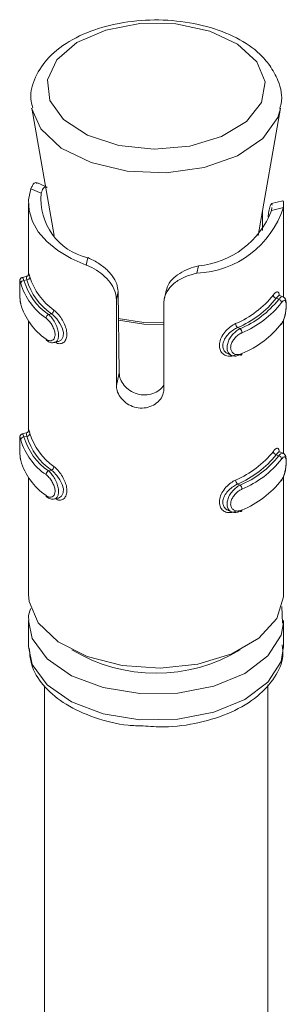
# Model space of a CAD drawing. Header units: millimetres. Extents: x -374 to 373, y -1423 to -22.
# Tile 10 of 39: x -74 to -66, y -777 to -746. Entities that reach past the tile are written whole.
import ezdxf

# ---------------------------------------------------------------- set-up
doc = ezdxf.new("R2010")
doc.units = ezdxf.units.MM

msp = doc.modelspace()

# ---------------------------------------------------------------- linework, layer by layer
at = {"color": 7, "linetype": 'Continuous', "lineweight": 0}
for p, q in [((-73.647, -749.299), (-73.932, -748.649)), ((-73.954, -751.18), (-73.635, -751.32)), ((-66.039, -751.765), (-66.41, -751.854)), ((-72.225, -753.566), (-72.174, -753.335)), ((-68.753, -753.822), (-68.702, -753.592)), ((-74.087, -754.029), (-74.173, -754.05)), ((-71.275, -754.646), (-71.22, -754.395)), ((-66.263, -754.607), (-66.189, -754.64)), ((-73.315, -755.094), (-73.401, -755.115)), ((-67.475, -755.526), (-67.401, -755.558)), ((-71.275, -757.335), (-71.189, -756.947)), ((-74.087, -758.928), (-74.173, -758.949)), ((-66.263, -759.506), (-66.189, -759.539)), ((-73.315, -759.993), (-73.401, -760.014)), ((-67.475, -760.425), (-67.401, -760.458))]:
    msp.add_line(p, q, dxfattribs=at)
at = {"color": 7, "linetype": 'Continuous', "lineweight": 15}
for p, q in [((-73.931, -748.654), (-73.23, -752.642)), ((-66.835, -752.642), (-66.134, -748.654)), ((-73.5, -751.104), (-73.749, -750.994)), ((-74.033, -751.634), (-74.033, -753.856)), ((-66.058, -751.557), (-66.416, -751.644)), ((-66.41, -751.854), (-66.401, -751.764)), ((-66.033, -754.576), (-66.033, -751.657)), ((-66.697, -751.858), (-66.697, -752.48)), ((-74.102, -753.927), (-74.223, -753.956)), ((-71.22, -754.395), (-71.189, -756.947)), ((-69.717, -754.366), (-69.771, -754.61)), ((-66.052, -754.562), (-66.159, -754.515)), ((-71.275, -757.335), (-71.275, -754.646)), ((-69.788, -754.756), (-69.788, -757.445)), ((-74.033, -755.321), (-74.033, -758.756)), ((-66.033, -759.475), (-66.033, -755.275)), ((-73.216, -755.993), (-73.095, -755.964)), ((-67.773, -756.349), (-67.666, -756.396)), ((-74.102, -758.826), (-74.223, -758.855)), ((-66.052, -759.462), (-66.159, -759.415)), ((-74.033, -760.221), (-74.033, -763.882)), ((-66.033, -763.882), (-66.033, -760.174)), ((-73.216, -760.892), (-73.095, -760.863)), ((-67.773, -761.248), (-67.666, -761.295)), ((-66.069, -764.783), (-66.093, -764.255)), ((-74.033, -764.699), (-74.033, -765.515)), ((-66.033, -764.699), (-66.034, -764.77)), ((-66.033, -765.515), (-66.033, -764.699)), ((-73.533, -766.744), (-73.533, -778.172)), ((-66.533, -778.172), (-66.533, -766.708))]:
    msp.add_line(p, q, dxfattribs=at)
at = {"color": 7, "linetype": 'Continuous', "lineweight": 0, "flags": 128}
for points in [[(-66.874, -747.197), (-67.475, -746.646), (-68.352, -746.238), (-69.411, -746.016), (-70.538, -746.005), (-71.61, -746.206), (-72.511, -746.597), (-73.144, -747.135), (-73.439, -747.763), (-73.365, -748.412), (-72.93, -749.012), (-72.181, -749.498), (-71.199, -749.818), (-70.091, -749.936), (-68.976, -749.84), (-67.976, -749.54), (-67.199, -749.069), (-66.729, -748.478), (-66.616, -747.83), (-66.874, -747.197)], [(-66.136, -748.663), (-66.219, -748.946), (-66.684, -749.601), (-67.477, -750.141), (-68.52, -750.513), (-69.711, -750.68), (-70.934, -750.627), (-72.068, -750.359), (-73.003, -749.901), (-73.647, -749.299)], [(-74.222, -753.962), (-74.211, -753.963), (-74.183, -754.019), (-74.173, -754.05), (-74.173, -754.05), (-74.173, -754.05)], [(-71.219, -755.241), (-70.414, -755.368), (-69.788, -755.376)], [(-69.788, -755.431), (-70.413, -755.422), (-71.214, -755.296)], [(-74.222, -758.862), (-74.211, -758.862), (-74.183, -758.919), (-74.173, -758.949), (-74.173, -758.949), (-74.173, -758.949)], [(-66.034, -764.77), (-66.114, -765.162), (-66.525, -765.809), (-67.247, -766.356), (-68.217, -766.757), (-69.348, -766.974), (-70.54, -766.989), (-71.687, -766.801), (-72.687, -766.426), (-73.451, -765.898), (-73.911, -765.263), (-74.033, -764.695)], [(-74.033, -765.515), (-73.911, -766.079), (-73.451, -766.714), (-72.687, -767.243), (-71.687, -767.618), (-70.54, -767.806), (-69.348, -767.791), (-68.217, -767.573), (-67.247, -767.173), (-66.525, -766.625), (-66.114, -765.979), (-66.033, -765.515)]]:
    msp.add_lwpolyline(points, dxfattribs=at)
at = {"color": 7, "linetype": 'Continuous', "lineweight": 15, "flags": 128}
for points in [[(-73.954, -751.18), (-74.028, -751.52), (-74.013, -751.863), (-73.91, -752.2), (-73.723, -752.526), (-73.453, -752.831), (-73.109, -753.11), (-72.696, -753.357), (-72.225, -753.566)], [(-66.161, -754.521), (-66.184, -754.518), (-66.236, -754.568), (-66.263, -754.607), (-66.263, -754.607), (-66.263, -754.607)], [(-73.096, -755.963), (-73.094, -755.963), (-72.999, -755.908), (-72.945, -755.804), (-72.939, -755.674), (-72.974, -755.535), (-73.044, -755.393), (-73.144, -755.254), (-73.262, -755.135), (-73.315, -755.094), (-73.315, -755.094), (-73.315, -755.094)], [(-67.34, -756.339), (-67.341, -756.354), (-67.344, -756.367), (-67.35, -756.376), (-67.358, -756.383), (-67.367, -756.386), (-67.378, -756.386), (-67.389, -756.382), (-67.401, -756.375)], [(-66.161, -759.42), (-66.184, -759.417), (-66.236, -759.467), (-66.263, -759.506), (-66.263, -759.506), (-66.263, -759.506)], [(-73.096, -760.863), (-73.094, -760.863), (-72.999, -760.807), (-72.945, -760.703), (-72.939, -760.573), (-72.974, -760.435), (-73.044, -760.292), (-73.144, -760.154), (-73.262, -760.034), (-73.315, -759.993), (-73.315, -759.993), (-73.315, -759.993)], [(-67.34, -761.238), (-67.341, -761.253), (-67.344, -761.266), (-67.35, -761.276), (-67.358, -761.282), (-67.367, -761.286), (-67.378, -761.285), (-67.389, -761.281), (-67.401, -761.274)], [(-74.033, -763.882), (-74.015, -764.101), (-73.723, -764.774), (-73.097, -765.366), (-72.195, -765.825), (-71.098, -766.108), (-69.905, -766.19), (-68.723, -766.064), (-67.659, -765.741), (-66.81, -765.25), (-66.251, -764.636), (-66.034, -763.953), (-66.033, -763.882)]]:
    msp.add_lwpolyline(points, dxfattribs=at)
at = {"color": 7, "linetype": 'Continuous', "lineweight": 15}
for centre, radius, start, end in [((-71.757, -751.496), 1.886, 174.6463, 257.222), ((-68.88, -750.836), 2.989, 272.4271, 341.8926), ((-68.957, -750.875), 2.729, 275.345, 338.9746), ((-72.357, -753.585), 1.993, 196.1548, 235.7135), ((-72.306, -753.509), 1.944, 196.1552, 235.713), ((-72.136, -753.428), 2.041, 197.1358, 234.7326), ((-72.085, -753.352), 1.991, 197.136, 234.7323), ((-68.723, -752.607), 3.034, 293.0066, 321.3132), ((-72.357, -754.238), 1.993, 196.1548, 235.7135), ((-68.691, -752.664), 3.109, 293.0064, 321.3132), ((-68.521, -752.822), 2.957, 292.2583, 322.0611), ((-68.488, -752.879), 3.032, 292.2586, 322.0609), ((-73.342, -755.24), 0.139, 115.2684, 176.4284), ((-68.488, -753.532), 3.032, 292.2586, 322.0609), ((-73.427, -755.889), 0.0528, 175.9577, 234.1135), ((-72.085, -758.251), 1.991, 197.136, 234.7323), ((-72.357, -758.484), 1.993, 196.1548, 235.7135), ((-72.306, -758.408), 1.944, 196.1552, 235.713), ((-72.136, -758.327), 2.041, 197.1358, 234.7326), ((-68.723, -757.506), 3.034, 293.0066, 321.3132), ((-72.357, -759.137), 1.993, 196.1548, 235.7135), ((-68.691, -757.563), 3.109, 293.0064, 321.3132), ((-68.521, -757.721), 2.957, 292.2583, 322.0611), ((-68.488, -757.778), 3.032, 292.2586, 322.0609), ((-73.342, -760.14), 0.139, 115.2622, 176.4347), ((-68.488, -758.432), 3.032, 292.2586, 322.0609), ((-73.427, -760.788), 0.0528, 175.955, 234.1219)]:
    msp.add_arc(centre, radius, start, end, dxfattribs=at)
at = {"color": 7, "linetype": 'Continuous', "lineweight": 0}
for centre, radius, start, end in [((-74.172, -754.151), 0.101, 90.5916, 173.6299), ((-74.089, -753.928), 0.102, 271.1318, 353.6562), ((-66.238, -754.492), 0.118, 185.3088, 257.4379), ((-66.213, -754.755), 0.117, 5.3879, 78.0402), ((-73.372, -754.969), 0.137, 294.5606, 356.3368), ((-67.367, -755.393), 0.171, 181.8248, 230.5676), ((-67.513, -755.691), 0.174, 1.7433, 49.744), ((-74.089, -758.827), 0.102, 271.137, 353.6549), ((-74.172, -759.05), 0.101, 90.5839, 173.6376), ((-66.238, -759.391), 0.118, 185.3103, 257.4332), ((-66.213, -759.654), 0.117, 5.3808, 78.0472), ((-73.372, -759.868), 0.137, 294.5649, 356.3353), ((-67.367, -760.293), 0.171, 181.8263, 230.564), ((-67.513, -760.59), 0.174, 1.7381, 49.7491), ((-70.033, -761.227), 5.123, 238.9761, 301.0239)]:
    msp.add_arc(centre, radius, start, end, dxfattribs=at)
at = {"color": 7, "linetype": 'Continuous', "lineweight": 15}
for points, knots in [([(-66.47, -747.312), (-66.568, -747.192), (-66.84, -746.862), (-67.491, -746.426), (-68.435, -746.063), (-69.521, -745.879), (-70.649, -745.888), (-71.732, -746.091), (-72.685, -746.479), (-73.409, -747.017), (-73.839, -747.659), (-74.008, -748.23), (-73.921, -748.547), (-73.895, -748.641)], [0, 0, 0, 0, 0.0566, 0.156652, 0.259441, 0.362774, 0.465918, 0.569395, 0.673746, 0.779701, 0.87311, 0.96245, 1, 1, 1, 1]), ([(-66.159, -748.659), (-66.143, -748.611), (-66.048, -748.329), (-66.154, -747.837), (-66.377, -747.467), (-66.47, -747.312)], [0, 0, 0, 0, 0.106748, 0.626286, 1, 1, 1, 1]), ([(-73.954, -751.18), (-73.94, -751.144), (-73.897, -751.04), (-73.82, -750.963), (-73.77, -750.998), (-73.755, -751.008)], [0, 0, 0, 0, 0.271092, 0.793165, 1, 1, 1, 1]), ([(-73.443, -751.142), (-73.455, -751.133), (-73.5, -751.103), (-73.576, -751.159), (-73.615, -751.266), (-73.635, -751.32)], [0, 0, 0, 0, 0.166183, 0.579799, 1, 1, 1, 1]), ([(-66.394, -751.692), (-66.4, -751.667), (-66.411, -751.618), (-66.459, -751.7), (-66.5, -751.858), (-66.515, -752.007), (-66.522, -752.072)], [0, 0, 0, 0, 0.287622, 0.550795, 0.804707, 1, 1, 1, 1]), ([(-66.056, -751.565), (-66.054, -751.562), (-66.041, -751.543), (-66.029, -751.609), (-66.036, -751.715), (-66.039, -751.765)], [0, 0, 0, 0, 0.09771, 0.576703, 1, 1, 1, 1]), ([(-71.275, -754.646), (-71.281, -754.58), (-71.294, -754.423), (-71.414, -754.171), (-71.625, -753.922), (-71.896, -753.718), (-72.104, -753.612), (-72.212, -753.571), (-72.225, -753.566)], [0, 0, 0, 0, 0.1470773, 0.3513548, 0.5552988, 0.7600384, 0.971376, 1, 1, 1, 1]), ([(-72.174, -753.335), (-72.097, -753.371), (-71.915, -753.454), (-71.634, -753.647), (-71.397, -753.895), (-71.249, -754.151), (-71.229, -754.316), (-71.22, -754.395)], [0, 0, 0, 0, 0.1731972, 0.4077284, 0.6158998, 0.8135664, 1, 1, 1, 1]), ([(-69.704, -754.368), (-69.699, -754.33), (-69.681, -754.207), (-69.538, -754.015), (-69.302, -753.821), (-69.008, -753.674), (-68.805, -753.619), (-68.702, -753.592)], [0, 0, 0, 0, 0.10303, 0.329384, 0.552696, 0.774583, 1, 1, 1, 1]), ([(-74.032, -753.883), (-74.032, -753.873), (-74.031, -753.855), (-74.03, -753.852), (-74.033, -753.863), (-74.039, -753.88), (-74.055, -753.901), (-74.077, -753.92), (-74.096, -753.924), (-74.103, -753.925)], [0, 0, 0, 0, 0.301443, 0.523859, 0.623592, 0.706355, 0.805777, 0.925963, 1, 1, 1, 1]), ([(-68.753, -753.822), (-68.871, -753.852), (-69.106, -753.911), (-69.426, -754.09), (-69.657, -754.321), (-69.772, -754.553), (-69.783, -754.699), (-69.788, -754.756)], [0, 0, 0, 0, 0.2271135, 0.4549048, 0.6672496, 0.8721222, 1, 1, 1, 1]), ([(-74.222, -753.956), (-74.224, -753.956), (-74.237, -753.957), (-74.257, -753.97), (-74.279, -753.99), (-74.292, -754.011), (-74.299, -754.03), (-74.303, -754.048), (-74.306, -754.081), (-74.308, -754.145), (-74.308, -754.271), (-74.306, -754.415), (-74.301, -754.569), (-74.29, -754.709), (-74.276, -754.774), (-74.269, -754.803)], [0, 0, 0, 0, 0.003435, 0.036629, 0.063973, 0.088504, 0.111887, 0.139522, 0.188162, 0.340577, 0.466102, 0.596641, 0.731058, 0.879694, 1, 1, 1, 1]), ([(-66.355, -754.503), (-66.343, -754.487), (-66.304, -754.437), (-66.247, -754.394), (-66.2, -754.408), (-66.174, -754.454), (-66.169, -754.507), (-66.167, -754.52)], [0, 0, 0, 0, 0.126294, 0.40623, 0.672258, 0.923218, 1, 1, 1, 1]), ([(-66.107, -755.424), (-66.096, -755.41), (-66.057, -755.361), (-66.009, -755.229), (-65.969, -755.06), (-65.949, -754.894), (-65.949, -754.746), (-65.967, -754.653), (-66.006, -754.585), (-66.042, -754.571), (-66.053, -754.566)], [0, 0, 0, 0, 0.071157, 0.247354, 0.403641, 0.547878, 0.700896, 0.867564, 0.959254, 1, 1, 1, 1]), ([(-67.475, -755.526), (-67.475, -755.526), (-67.518, -755.545), (-67.616, -755.596), (-67.754, -755.709), (-67.869, -755.851), (-67.936, -756.002), (-67.944, -756.143), (-67.898, -756.254), (-67.836, -756.324), (-67.784, -756.34), (-67.771, -756.344)], [0, 0, 0, 0, 0.000048, 0.132297, 0.279437, 0.427954, 0.570206, 0.701441, 0.826875, 0.956016, 1, 1, 1, 1]), ([(-67.401, -756.375), (-67.401, -756.375), (-67.446, -756.398), (-67.538, -756.424), (-67.663, -756.409), (-67.758, -756.338), (-67.808, -756.226), (-67.81, -756.09), (-67.768, -755.947), (-67.688, -755.806), (-67.577, -755.677), (-67.475, -755.598), (-67.416, -755.566), (-67.401, -755.558), (-67.401, -755.558)], [0, 0, 0, 0, 0.000038, 0.112216, 0.224487, 0.3371, 0.445584, 0.547543, 0.646166, 0.746789, 0.852426, 0.963251, 0.999962, 1, 1, 1, 1]), ([(-73.455, -755.927), (-73.438, -755.941), (-73.388, -755.982), (-73.299, -756.009), (-73.239, -755.992), (-73.219, -755.987)], [0, 0, 0, 0, 0.2585932, 0.7565705, 1, 1, 1, 1]), ([(-71.189, -756.947), (-71.181, -757.013), (-71.164, -757.144), (-71.042, -757.34), (-70.861, -757.503), (-70.63, -757.612), (-70.377, -757.648), (-70.133, -757.605), (-69.92, -757.497), (-69.831, -757.385), (-69.788, -757.331)], [0, 0, 0, 0, 0.124106, 0.24828, 0.373541, 0.500727, 0.627405, 0.752802, 0.878744, 1, 1, 1, 1]), ([(-69.788, -757.445), (-69.791, -757.489), (-69.8, -757.6), (-69.886, -757.772), (-70.053, -757.931), (-70.276, -758.032), (-70.527, -758.058), (-70.775, -758.004), (-70.996, -757.88), (-71.165, -757.701), (-71.261, -757.509), (-71.271, -757.387), (-71.275, -757.335)], [0, 0, 0, 0, 0.067543, 0.17285, 0.279382, 0.387325, 0.494684, 0.600406, 0.705957, 0.813029, 0.92104, 1, 1, 1, 1]), ([(-74.222, -758.856), (-74.224, -758.856), (-74.237, -758.857), (-74.257, -758.869), (-74.279, -758.889), (-74.292, -758.91), (-74.299, -758.929), (-74.303, -758.947), (-74.306, -758.981), (-74.308, -759.044), (-74.308, -759.171), (-74.306, -759.314), (-74.301, -759.468), (-74.29, -759.608), (-74.276, -759.673), (-74.269, -759.702)], [0, 0, 0, 0, 0.003436, 0.036627, 0.063976, 0.088501, 0.11189, 0.139519, 0.18816, 0.34058, 0.466105, 0.596644, 0.731056, 0.879695, 1, 1, 1, 1]), ([(-74.032, -758.783), (-74.032, -758.772), (-74.031, -758.755), (-74.03, -758.751), (-74.033, -758.762), (-74.039, -758.779), (-74.055, -758.8), (-74.077, -758.819), (-74.096, -758.823), (-74.103, -758.824)], [0, 0, 0, 0, 0.301443, 0.52386, 0.623592, 0.706355, 0.805783, 0.925963, 1, 1, 1, 1]), ([(-66.355, -759.402), (-66.343, -759.386), (-66.304, -759.336), (-66.247, -759.294), (-66.2, -759.308), (-66.174, -759.353), (-66.169, -759.406), (-66.167, -759.418)], [0, 0, 0, 0, 0.126492, 0.406869, 0.673308, 0.924661, 1, 1, 1, 1]), ([(-66.107, -760.323), (-66.096, -760.309), (-66.057, -760.26), (-66.009, -760.128), (-65.969, -759.959), (-65.949, -759.793), (-65.949, -759.645), (-65.967, -759.553), (-66.006, -759.484), (-66.042, -759.47), (-66.053, -759.466)], [0, 0, 0, 0, 0.071158, 0.247355, 0.403637, 0.54788, 0.700898, 0.867559, 0.95925, 1, 1, 1, 1]), ([(-67.475, -760.425), (-67.475, -760.425), (-67.518, -760.444), (-67.616, -760.495), (-67.754, -760.608), (-67.869, -760.75), (-67.936, -760.901), (-67.944, -761.042), (-67.898, -761.154), (-67.836, -761.223), (-67.784, -761.239), (-67.771, -761.243)], [0, 0, 0, 0, 0.000048, 0.132297, 0.279437, 0.42795, 0.570202, 0.701437, 0.826876, 0.956012, 1, 1, 1, 1]), ([(-67.401, -761.274), (-67.401, -761.274), (-67.446, -761.297), (-67.538, -761.324), (-67.663, -761.308), (-67.758, -761.238), (-67.808, -761.125), (-67.81, -760.989), (-67.768, -760.846), (-67.688, -760.706), (-67.577, -760.577), (-67.475, -760.498), (-67.416, -760.465), (-67.401, -760.458), (-67.401, -760.458)], [0, 0, 0, 0, 0.0000376, 0.1122158, 0.2244887, 0.3370978, 0.4455865, 0.5475447, 0.6461681, 0.7467903, 0.8524271, 0.9632511, 0.9999624, 1, 1, 1, 1]), ([(-73.455, -760.827), (-73.438, -760.841), (-73.388, -760.881), (-73.299, -760.908), (-73.239, -760.892), (-73.219, -760.886)], [0, 0, 0, 0, 0.258594, 0.756569, 1, 1, 1, 1]), ([(-73.954, -764.321), (-73.996, -764.419), (-74.05, -764.542), (-74.023, -764.668), (-74.017, -764.694)], [0, 0, 0, 0, 0.794642, 1, 1, 1, 1]), ([(-74.008, -765.563), (-73.99, -765.765), (-73.951, -766.207), (-73.529, -766.815), (-72.872, -767.356), (-71.976, -767.757), (-71.128, -767.982), (-70.596, -767.996), (-70.441, -768)], [0, 0, 0, 0, 0.151104, 0.331115, 0.518873, 0.716691, 0.9172, 1, 1, 1, 1]), ([(-70.441, -768), (-70.222, -768.016), (-69.63, -768.061), (-68.663, -767.918), (-67.649, -767.597), (-66.835, -767.107), (-66.297, -766.503), (-66.024, -765.93), (-66.062, -765.579), (-66.075, -765.462)], [0, 0, 0, 0, 0.099994, 0.270802, 0.442679, 0.616777, 0.775186, 0.92495, 1, 1, 1, 1])]:
    msp.add_open_spline(points, degree=3, knots=knots, dxfattribs=at)
at = {"color": 7, "linetype": 'Continuous', "lineweight": 0}
for points, knots in [([(-74.032, -753.883), (-74.032, -753.879), (-74.032, -753.835), (-74.028, -753.819), (-74.014, -753.84), (-73.996, -753.907), (-73.988, -753.939)], [0, 0, 0, 0, 0.041344, 0.376894, 0.705483, 1, 1, 1, 1]), ([(-74.272, -754.139), (-74.274, -754.131), (-74.283, -754.095), (-74.294, -754.058), (-74.302, -754.053), (-74.306, -754.091), (-74.308, -754.167), (-74.308, -754.277), (-74.306, -754.415), (-74.301, -754.56), (-74.29, -754.696), (-74.278, -754.76), (-74.272, -754.793)], [0, 0, 0, 0, 0.037287, 0.149829, 0.256284, 0.356426, 0.453449, 0.553209, 0.659993, 0.772415, 0.885916, 1, 1, 1, 1]), ([(-74.087, -754.029), (-74.087, -754.029), (-74.092, -753.998), (-74.101, -753.943), (-74.102, -753.932), (-74.102, -753.927)], [0, 0, 0, 0, 0.000169, 0.476336, 1, 1, 1, 1]), ([(-66.189, -754.64), (-66.189, -754.64), (-66.165, -754.608), (-66.115, -754.567), (-66.069, -754.545), (-66.053, -754.563), (-66.052, -754.565)], [0, 0, 0, 0, 0.000166, 0.4779564, 0.9561522, 1, 1, 1, 1]), ([(-66.097, -755.397), (-66.091, -755.388), (-66.066, -755.351), (-66.028, -755.267), (-65.99, -755.14), (-65.965, -755.009), (-65.953, -754.884), (-65.954, -754.775), (-65.968, -754.696), (-65.998, -754.663), (-66.042, -754.676), (-66.078, -754.721), (-66.097, -754.744)], [0, 0, 0, 0, 0.037283, 0.149825, 0.256282, 0.356424, 0.453447, 0.553207, 0.659995, 0.772418, 0.885915, 1, 1, 1, 1]), ([(-73.401, -755.115), (-73.401, -755.115), (-73.366, -755.143), (-73.298, -755.217), (-73.201, -755.361), (-73.127, -755.526), (-73.087, -755.687), (-73.086, -755.824), (-73.12, -755.925), (-73.167, -755.982), (-73.207, -755.986), (-73.219, -755.987)], [0, 0, 0, 0, 0.000048, 0.141771, 0.283607, 0.425872, 0.56293, 0.691738, 0.816332, 0.943455, 1, 1, 1, 1]), ([(-73.235, -754.978), (-73.215, -754.994), (-73.154, -755.044), (-73.049, -755.163), (-72.94, -755.332), (-72.862, -755.508), (-72.823, -755.682), (-72.83, -755.842), (-72.889, -755.967), (-72.991, -756.031), (-73.097, -756.036), (-73.162, -755.998), (-73.183, -755.985)], [0, 0, 0, 0, 0.052291, 0.168193, 0.278337, 0.382241, 0.484497, 0.591966, 0.707448, 0.826123, 0.942331, 1, 1, 1, 1]), ([(-73.48, -755.885), (-73.47, -755.892), (-73.43, -755.92), (-73.361, -755.943), (-73.284, -755.931), (-73.228, -755.881), (-73.197, -755.798), (-73.198, -755.688), (-73.235, -755.559), (-73.302, -755.428), (-73.388, -755.311), (-73.449, -755.258), (-73.48, -755.232)], [0, 0, 0, 0, 0.03728, 0.149822, 0.256282, 0.356424, 0.453447, 0.553207, 0.659996, 0.772418, 0.885914, 1, 1, 1, 1]), ([(-67.538, -756.379), (-67.563, -756.389), (-67.643, -756.421), (-67.775, -756.429), (-67.911, -756.38), (-68.006, -756.283), (-68.054, -756.147), (-68.046, -755.981), (-67.974, -755.798), (-67.848, -755.625), (-67.694, -755.483), (-67.588, -755.426), (-67.538, -755.399)], [0, 0, 0, 0, 0.049966, 0.160721, 0.265969, 0.365259, 0.462972, 0.565671, 0.676023, 0.789422, 0.900468, 1, 1, 1, 1]), ([(-67.34, -755.686), (-67.352, -755.692), (-67.404, -755.716), (-67.492, -755.779), (-67.589, -755.88), (-67.659, -755.991), (-67.696, -756.105), (-67.695, -756.214), (-67.65, -756.306), (-67.567, -756.362), (-67.458, -756.379), (-67.379, -756.352), (-67.34, -756.339)], [0, 0, 0, 0, 0.037283, 0.149825, 0.256282, 0.356425, 0.453448, 0.553209, 0.659992, 0.772416, 0.885917, 1, 1, 1, 1]), ([(-74.087, -758.928), (-74.087, -758.928), (-74.092, -758.897), (-74.101, -758.842), (-74.102, -758.832), (-74.102, -758.826)], [0, 0, 0, 0, 0.000169, 0.47634, 1, 1, 1, 1]), ([(-74.032, -758.783), (-74.032, -758.778), (-74.032, -758.734), (-74.028, -758.718), (-74.014, -758.739), (-73.996, -758.806), (-73.988, -758.838)], [0, 0, 0, 0, 0.041333, 0.376892, 0.705482, 1, 1, 1, 1]), ([(-74.272, -759.039), (-74.274, -759.03), (-74.283, -758.995), (-74.294, -758.957), (-74.302, -758.953), (-74.306, -758.99), (-74.308, -759.066), (-74.308, -759.176), (-74.306, -759.314), (-74.301, -759.459), (-74.29, -759.595), (-74.278, -759.66), (-74.272, -759.692)], [0, 0, 0, 0, 0.037286, 0.149828, 0.256283, 0.356424, 0.453447, 0.553207, 0.659996, 0.772417, 0.885916, 1, 1, 1, 1]), ([(-66.189, -759.539), (-66.189, -759.539), (-66.165, -759.508), (-66.115, -759.466), (-66.069, -759.445), (-66.053, -759.463), (-66.052, -759.464)], [0, 0, 0, 0, 0.000166, 0.477961, 0.956152, 1, 1, 1, 1]), ([(-66.097, -760.296), (-66.091, -760.287), (-66.066, -760.25), (-66.028, -760.166), (-65.99, -760.039), (-65.965, -759.908), (-65.953, -759.783), (-65.954, -759.674), (-65.968, -759.596), (-65.998, -759.563), (-66.042, -759.575), (-66.078, -759.62), (-66.097, -759.643)], [0, 0, 0, 0, 0.037283, 0.1498263, 0.2562833, 0.3564254, 0.4534488, 0.5532093, 0.6599923, 0.7724152, 0.8859154, 1, 1, 1, 1]), ([(-73.401, -760.014), (-73.401, -760.014), (-73.366, -760.042), (-73.298, -760.116), (-73.201, -760.261), (-73.127, -760.425), (-73.087, -760.586), (-73.086, -760.723), (-73.12, -760.824), (-73.167, -760.881), (-73.207, -760.885), (-73.219, -760.886)], [0, 0, 0, 0, 0.000048, 0.141771, 0.283604, 0.425874, 0.562926, 0.691734, 0.816329, 0.943451, 1, 1, 1, 1]), ([(-73.235, -759.877), (-73.215, -759.893), (-73.154, -759.944), (-73.049, -760.063), (-72.94, -760.231), (-72.862, -760.408), (-72.823, -760.581), (-72.83, -760.741), (-72.889, -760.867), (-72.991, -760.931), (-73.097, -760.936), (-73.162, -760.897), (-73.183, -760.884)], [0, 0, 0, 0, 0.052291, 0.168194, 0.278336, 0.38224, 0.484495, 0.591969, 0.707451, 0.826122, 0.94233, 1, 1, 1, 1]), ([(-73.48, -760.784), (-73.47, -760.791), (-73.43, -760.819), (-73.361, -760.842), (-73.284, -760.83), (-73.228, -760.78), (-73.197, -760.697), (-73.198, -760.587), (-73.235, -760.458), (-73.302, -760.328), (-73.388, -760.21), (-73.449, -760.157), (-73.48, -760.131)], [0, 0, 0, 0, 0.03728, 0.149823, 0.256283, 0.356425, 0.453449, 0.553209, 0.659993, 0.772415, 0.885915, 1, 1, 1, 1]), ([(-67.538, -761.278), (-67.563, -761.288), (-67.643, -761.32), (-67.775, -761.328), (-67.911, -761.279), (-68.006, -761.182), (-68.054, -761.047), (-68.046, -760.88), (-67.974, -760.697), (-67.848, -760.524), (-67.694, -760.383), (-67.588, -760.325), (-67.538, -760.298)], [0, 0, 0, 0, 0.049966, 0.16072, 0.26597, 0.36526, 0.462973, 0.565669, 0.67602, 0.789422, 0.900468, 1, 1, 1, 1]), ([(-67.34, -760.585), (-67.352, -760.591), (-67.404, -760.616), (-67.492, -760.678), (-67.589, -760.779), (-67.659, -760.89), (-67.696, -761.004), (-67.695, -761.114), (-67.65, -761.205), (-67.567, -761.262), (-67.458, -761.278), (-67.379, -761.251), (-67.34, -761.238)], [0, 0, 0, 0, 0.037282, 0.149824, 0.256281, 0.356423, 0.453447, 0.553207, 0.659995, 0.772418, 0.885917, 1, 1, 1, 1])]:
    msp.add_open_spline(points, degree=3, knots=knots, dxfattribs=at)

doc.saveas('drawing.dxf')
